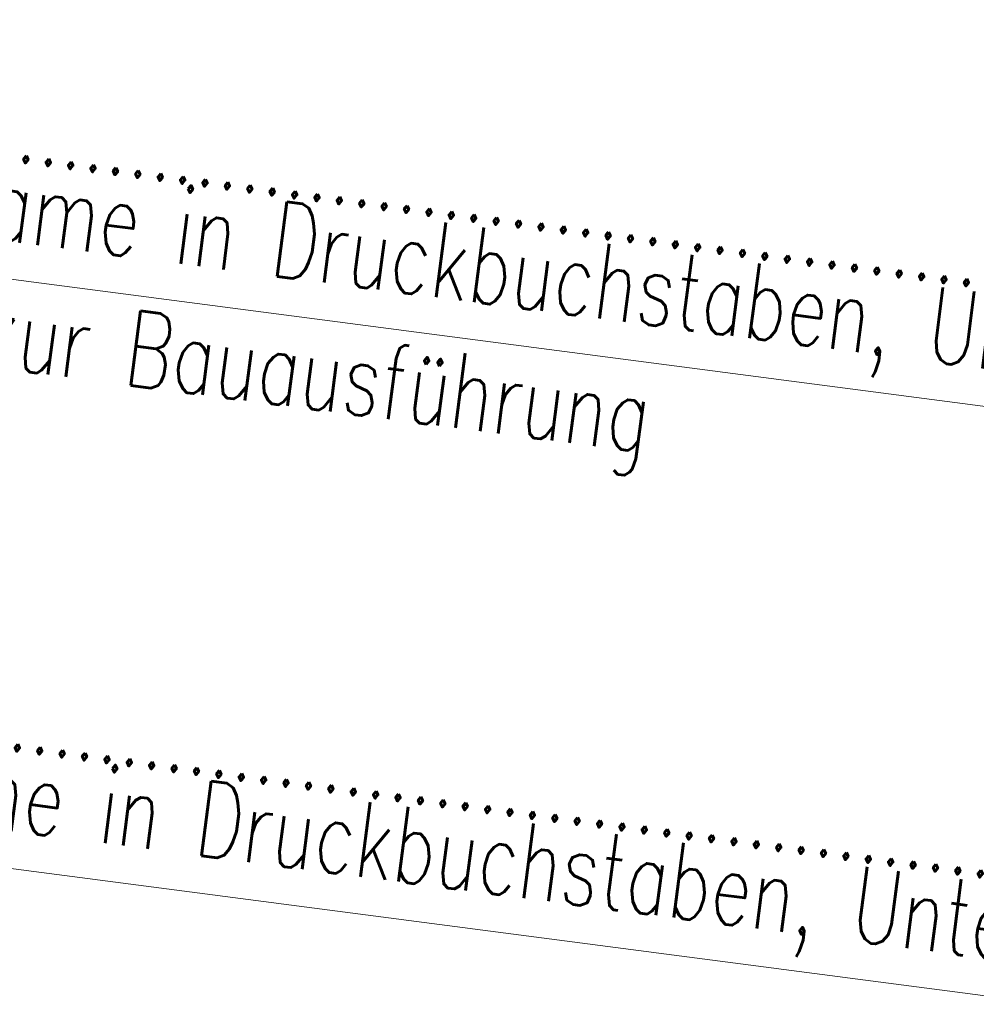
# Model space of a CAD drawing. Header units: metres. Extents: x -11 to 3521450, y 0 to 5943726.
# Tile 66 of 97: x 3520850.59 to 3520851.81, y 5943340.99 to 5943342.25. Entities that reach past the tile are written whole.
import ezdxf

# ---------------------------------------------------------------- set-up
doc = ezdxf.new("R2010")
doc.units = ezdxf.units.M
doc.layers.add('Stempel', color=7, linetype='Continuous')
doc.styles.add('SIMPLEX8', font='simplexd.shx', dxfattribs={"width": 0.8})

# ---------------------------------------------------------------- blocks, each defined once
blk = doc.blocks.new('Planstempel')
at = {"layer": 'Stempel', "color": 7, "lineweight": 18}
for p, q in [((-4.75, 7.6), (-0.25, 7.6)), ((-9.25, 6.85), (-0.25, 6.85))]:
    blk.add_line(p, q, dxfattribs=at)
at = {"layer": 'Stempel', "color": 7, "lineweight": 18, "style": 'SIMPLEX8', "width": 0.7}
for s, p in [('................................................................................................', (-4.6549, 7.7501)), ('Ort, Datum, Name in Druckbuchstaben, Unterschrift (BVB)', (-4.6549, 7.6478)), ('Genehmigung zur Bauausführung', (-4.6549, 7.4847)), ('.....................................................................................', (-4.6549, 7.0001)), ('Ort, Datum, Name in Druckbuchstaben, Unterschrift', (-4.6549, 6.8978))]:
    blk.add_text(s, height=0.096626, dxfattribs=at).set_placement(p)

msp = doc.modelspace()

# ---------------------------------------------------------------- block references
at = {"linetype": 'Continuous', "lineweight": 18, "extrusion": (4.31589e-07, -5.63916e-08, 1), "rotation": 352.5558816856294}
msp.add_blockref('Planstempel', (3520853.5299, 5943333.8671, 1.1843), dxfattribs=at)

doc.saveas('drawing.dxf')
